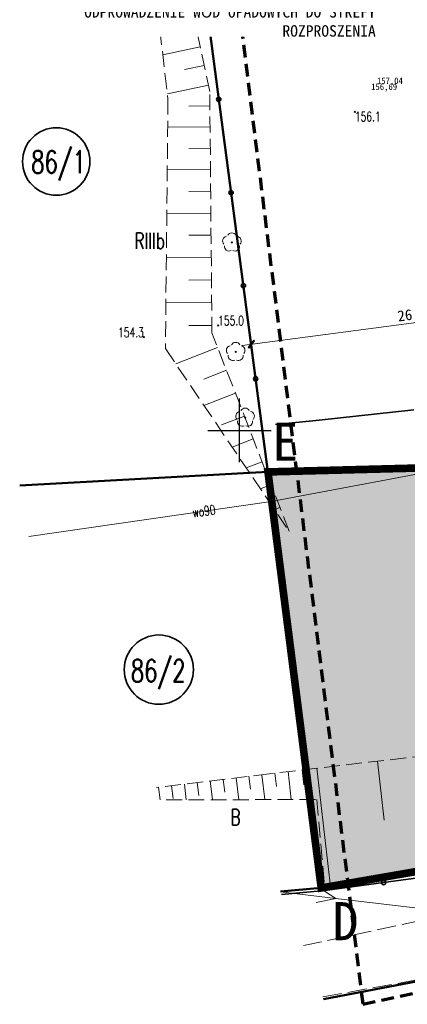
# Model space of a CAD drawing. Header units: feet. Extents: x 7493042 to 7493387, y 5986509 to 5986725.
# Tile 3 of 73: x 7493133 to 7493163, y 5986555 to 5986632. Entities that reach past the tile are written whole.
import ezdxf
from ezdxf import colors
from ezdxf.entities.mleader import LeaderData, LeaderLine
from ezdxf.enums import TextEntityAlignment as Align
from ezdxf.math import Vec2, Vec3

# ---------------------------------------------------------------- set-up
doc = ezdxf.new("R2010")
doc.units = ezdxf.units.FT
doc.header["$MEASUREMENT"] = 0
for name, pattern in [('1', [0]), ('1_1', [0]), ('1_OTKJ', [2, 1.5, -0.5]), ('1_OTRK', [1.75, 1.25, -0.5]), ('1_OTRKG', [1.75, 1.25, -0.5]), ('2', [1.5, 1, -0.5]), ('3_SUEP_A', [0]), ('3_SUWP', [0]), ('4', [2.5, 1.5, -1]), ('GDE', [0]), ('GUK', [2, 1.5, -0.5]), ('HIDDEN2', [4.7625, 3.175, -1.5875])]:
    doc.linetypes.add(name, pattern=pattern)
doc.layers.get('0').update_dxf_attribs({"color": 250, "linetype": 'CONTINUOUS', "lineweight": 100})
doc.layers.get('Defpoints').update_dxf_attribs({"linetype": 'CONTINUOUS'})
doc.layers.add('_k_niewidoczna', color=72, linetype='CONTINUOUS', lineweight=9, plot=False)
for name, color, linetype, lineweight in [('_k_opis', 1, 'CONTINUOUS', 13), ('_k_widok', 7, 'CONTINUOUS', 18), ('_k_wymiar', 7, 'CONTINUOUS', 13), ('_k_zarys', 7, 'HIDDEN2', 20), ('_k_ściany', 7, 'CONTINUOUS', 35), ('DZIALKI_L_0', 2, '1', 35), ('DZIALKI_L_1', 2, '1', 50), ('EDZPD_L_0', 7, '1', 18), ('EDZTD_T_0', 7, 'CONTINUOUS', 25), ('EKLPK_L_0', 3, '4', 18), ('EKLTK_T_0', 3, 'CONTINUOUS', 25), ('OTK_L_0', 7, '1_OTKJ', 18), ('OTO_L_0', 7, 'CONTINUOUS', 35), ('OTR_L_1', 7, '1_OTRK', 18), ('OTR_T_1', 7, 'CONTINUOUS', 18), ('OTZ_T_0', 250, 'CONTINUOUS', 18), ('SIATKA_L_0', 7, '1', 25), ('SUEP_L_0', 1, '3_SUEP_A', 18), ('SUWP_E_T_0', 5, 'CONTINUOUS', 0), ('SUWP_L_0', 5, '3_SUWP', 18), ('WYMIAR-ARCH', 7, 'CONTINUOUS', 9)]:
    doc.layers.add(name, color=color, linetype=linetype, lineweight=lineweight)
doc.layers.add('ZASIEG_L_0', color=7, linetype='2', lineweight=70, true_color=0x2cd341)
doc.styles.add('GENERATED_STYLE_1', font='MS Gothic.ttf')
doc.styles.get("Standard").update_dxf_attribs({"font": 'Simplex.SHX', "width": 0.75})
doc.dimstyles.new('zag 500', dxfattribs={"dimtxt": 0.85, "dimasz": 0.09, "dimexe": 1.25, "dimexo": 0.625, "dimgap": 0.1, "dimtad": 1, "dimtxsty": 'GENERATED_STYLE_1', "dimblk": 'W', "dimcen": 2.5, "dimse1": 1, "dimse2": 1, "dimclrd": 7, "dimclrt": 256, "dimadec": 0, "dimazin": 0, "dimtfac": 1, "dimtmove": 0, "dimatfit": 0, "dimfxl": 1.25, "dimlwd": 5, "dimarcsym": 0})

# ---------------------------------------------------------------- blocks, each defined once
blk = doc.blocks.new('2_OTRN')
at = {"linetype": 'Continuous'}
blk.add_circle((0, 0), 0.045, dxfattribs=at)
blk = doc.blocks.new('2_OTZL')
at = {"linetype": 'Continuous'}
blk.add_circle((0, 0), 0.045, dxfattribs=at)
for centre, start, end in [((-0.357, 0.116), 102.14447, 221.86002), ((0, 0.375), 30.14012, 149.85988), ((0.357, 0.116), 318.13998, 77.85553), ((-0.22, -0.303), 174.14818, 293.85423), ((0.22, -0.303), 246.14577, 5.85182)]:
    blk.add_arc(centre, 0.375, start, end, dxfattribs=at)
blk = doc.blocks.new('W')
at = {"layer": 'WYMIAR-ARCH'}
h = blk.add_hatch(color=256, dxfattribs=at)
h.paths.add_polyline_path([(0, 0.76), (0, 0), (0.65, 0), (2.98, 2.33), (2.27, 3.04)])
h.paths.add_polyline_path([(-0.56, 0.21), (-0.76, 0), (0, 0), (0, 0.76)])
h.paths.add_polyline_path([(0, -0.65), (0.15, -0.5), (0.65, 0), (0, 0)])
h.paths.add_polyline_path([(0, 0), (-0.76, 0), (-3.39, -2.62), (-2.68, -3.33), (0, -0.65)])
blk.add_hatch(color=256, dxfattribs=at).paths.add_polyline_path([(-0.76, 0), (-3.39, -2.62), (-2.68, -3.33), (0, -0.65), (0, 0)])
for p, q in [((-8, 0), (8, 0)), ((-0.56, 0.21), (-3.39, -2.62)), ((-0.56, 0.21), (2.27, 3.04)), ((0, -7), (0, 7)), ((0.15, -0.5), (2.98, 2.33)), ((2.27, 3.04), (2.98, 2.33)), ((-3.39, -2.62), (-2.68, -3.33)), ((0.15, -0.5), (-2.68, -3.33))]:
    blk.add_line(p, q, dxfattribs=at)
blk = doc.blocks.new('*D552')
at = {"layer": '_k_wymiar', "color": 7, "lineweight": 5, "transparency": 16777216}
blk.add_line((14.355, -17.478), (-11.672, -19.938), dxfattribs=at)
at = {"layer": 'Defpoints', "color": 0, "transparency": 16777216}
for p in [(14.444, -17.469), (-11.762, -19.946), (-11.762, -19.946)]:
    blk.add_point(p, dxfattribs=at)
at = {"layer": '_k_wymiar', "color": 7, "lineweight": 5, "transparency": 16777216, "xscale": 0.09, "yscale": 0.09, "zscale": 0.09}
for p, rotation in [((14.444, -17.469), 5.399618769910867), ((-11.762, -19.946), 185.3996187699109)]:
    blk.add_blockref('W', p, dxfattribs=dict(at, rotation=rotation))
at = {"layer": '_k_wymiar', "transparency": 16777216, "insert": (1.287, -18.132), "char_height": 0.85, "attachment_point": 5, "rotation": 5.39962, "style": 'GENERATED_STYLE_1'}
blk.add_mtext('26,32', dxfattribs=at)
blk = doc.blocks.new('dz_89')
at = {"layer": '_k_widok', "true_color": 0x727430, "transparency": 33554483}
h = blk.add_hatch(color=67, dxfattribs=at)
h.dxf.hatch_style = 1
edge = h.paths.add_edge_path()
edge.add_line((12.709, 26.381), (7.709, 26.381))
edge.add_line((7.709, 26.381), (7.709, 37.781))
edge.add_line((7.709, 37.781), (6.37, 37.781))
edge.add_line((6.37, 37.781), (5.616, 14.495))
edge.add_line((5.616, 14.495), (18.804, 14.912))
edge.add_line((18.804, 14.912), (15.543, 18.687))
edge.add_arc((24.359, 26.303), 11.65, 180.00065, 220.82016, ccw=False)
edge.add_line((12.709, 26.303), (12.709, 26.381))
h.paths.add_polyline_path([(40.369, 42.128), (6.46, 40.548), (6.37, 37.781), (20.179, 37.781), (20.179, 39.051), (40.389, 39.051)])
h.paths.add_polyline_path([(40.389, 27.151), (32.289, 27.151), (32.289, 24.751), (31.129, 24.751), (31.129, 22.415), (31.249, 22.415), (31.249, 18.795), (31.129, 18.795), (31.129, 17.375), (37.401, 17.375)], flags=16)
edge = h.paths.add_edge_path()
edge.add_line((28.969, 24.751), (18.202, 24.751))
edge.add_arc((24.359, 26.303), 6.35, 194.14724, 220.82032)
edge.add_line((19.554, 22.152), (19.677, 22.009))
edge.add_line((19.677, 22.009), (22.761, 18.727))
edge.add_arc((26.929, 24.475), 7.1, 234.05493, 270)
edge.add_line((26.929, 17.375), (28.969, 17.375))
edge.add_line((28.969, 17.375), (28.969, 18.795))
edge.add_line((28.969, 18.795), (28.849, 18.795))
edge.add_line((28.849, 18.795), (28.849, 22.415))
edge.add_line((28.849, 22.415), (28.969, 22.415))
edge.add_line((28.969, 22.415), (28.969, 24.751))
edge = h.paths.add_edge_path()
edge.add_arc((13.998, 10.761), 6.35, 359.92597, 400.81974)
edge.add_line((18.804, 14.912), (5.61, 14.495))
edge.add_line((5.61, 14.495), (5.006, -5.566))
edge.add_line((5.006, -5.566), (4.942, -30.191))
edge.add_line((4.942, -30.191), (-10.953, -30.011))
edge.add_line((-10.953, -30.011), (-7.98, -62.864))
edge.add_line((-7.98, -62.864), (26.627, -58.205))
edge.add_line((26.627, -58.205), (32.591, -54.964))
edge.add_line((32.591, -54.964), (40.396, -43.595))
edge.add_line((40.396, -43.595), (36.092, -43.967))
edge.add_line((36.092, -43.967), (27.134, -44.825))
edge.add_line((27.134, -44.825), (21.407, -45.456))
edge.add_line((21.407, -45.456), (21.762, -48.257))
edge.add_line((21.762, -48.257), (13.384, -49.23))
edge.add_line((13.384, -49.23), (13.211, -47.695))
edge.add_line((13.211, -47.695), (7.145, -48.465))
edge.add_line((7.145, -48.465), (4.159, -45.613))
edge.add_line((4.159, -45.613), (3.796, -42.437))
edge.add_line((3.796, -42.437), (5.607, -40.023))
edge.add_line((5.607, -40.023), (4.509, -31.21))
edge.add_line((4.509, -31.21), (7.406, -30.84))
edge.add_line((7.406, -30.84), (7.354, -25.591))
edge.add_line((7.354, -25.591), (13.524, -24.896))
edge.add_line((13.524, -24.896), (20.147, -24.109))
edge.add_line((20.147, -24.109), (20.309, -19.732))
edge.add_line((20.309, -19.732), (20.348, 10.753))
edge = h.paths.add_edge_path(flags=16)
edge.add_line((13.019, -13.439), (8.44, -13.339))
edge.add_line((8.44, -13.339), (8.266, -8.384))
edge.add_line((8.266, -8.384), (6.892, -8.398))
edge.add_line((6.892, -8.398), (6.955, 13.775))
edge.add_line((6.955, 13.775), (18.002, 13.775))
edge.add_line((18.002, 13.775), (17.98, -3.657))
edge.add_line((17.98, -3.657), (18.836, -3.658))
edge.add_line((18.836, -3.658), (18.835, -5.039))
edge.add_line((18.835, -5.039), (17.978, -5.038))
edge.add_line((17.978, -5.038), (17.974, -8.28))
edge.add_line((17.974, -8.28), (19.777, -8.507))
edge.add_line((19.777, -8.507), (19.728, -11.447))
edge.add_line((19.728, -11.447), (18.066, -11.465))
edge.add_line((18.066, -11.465), (18.025, -13.375))
edge.add_line((18.025, -13.375), (18.318, -13.481))
edge.add_line((18.318, -13.481), (18.314, -14.581))
edge.add_line((18.314, -14.581), (20.316, -14.583))
edge.add_line((20.316, -14.583), (20.313, -16.583))
edge.add_line((20.313, -16.583), (18.311, -16.581))
edge.add_line((18.311, -16.581), (18.302, -17.48))
edge.add_line((18.302, -17.48), (14.302, -17.464))
edge.add_line((14.302, -17.464), (14.318, -13.464))
edge.add_line((14.318, -13.464), (13.019, -13.439))
edge = h.paths.add_edge_path()
edge.add_line((70.705, -22.957), (71.447, -22.857))
edge.add_line((71.447, -22.857), (69.849, 11.458))
edge.add_line((69.849, 11.458), (26.862, 9.456))
edge.add_arc((32.742, 5.475), 7.1, 145.8996, 179.92597)
edge.add_line((25.642, 5.484), (25.628, -5.239))
edge.add_line((25.628, -5.239), (25.607, -21.17))
edge.add_line((25.607, -21.17), (27.3, -23.259))
edge.add_line((27.3, -23.259), (27.123, -23.279))
edge.add_line((27.123, -23.279), (27.717, -26.056))
edge.add_line((27.717, -26.056), (29.537, -27.826))
edge.add_line((29.537, -27.826), (29.603, -27.828))
edge.add_line((29.603, -27.828), (36.526, -27.133))
edge.add_line((36.526, -27.133), (36.263, -25.09))
edge.add_line((36.263, -25.09), (36.078, -24.663))
edge.add_line((36.078, -24.663), (35.156, -23.368))
edge.add_line((35.156, -23.368), (35.004, -22.591))
edge.add_line((35.004, -22.591), (39.106, -22.112))
edge.add_line((39.106, -22.112), (39.204, -22.948))
edge.add_line((39.204, -22.948), (38.265, -25.074))
edge.add_line((38.265, -25.074), (38.502, -26.896))
edge.add_line((38.502, -26.896), (39.514, -26.795))
edge.add_line((39.514, -26.795), (41.058, -26.64))
edge.add_line((41.058, -26.64), (43.632, -26.383))
edge.add_line((43.632, -26.383), (44.919, -26.255))
edge.add_line((44.919, -26.255), (47.492, -25.997))
edge.add_line((47.492, -25.997), (49.958, -25.731))
edge.add_line((49.958, -25.731), (52.312, -25.456))
edge.add_line((52.312, -25.456), (58.197, -24.769))
edge.add_line((58.197, -24.769), (59.374, -24.632))
edge.add_line((59.374, -24.632), (60.551, -24.494))
edge.add_line((60.551, -24.494), (60.21, -21.286))
edge.add_line((60.21, -21.286), (62.11, -21.056))
edge.add_line((62.11, -21.056), (62.426, -24.13))
edge.add_line((62.426, -24.13), (64.212, -25.367))
edge.add_line((64.212, -25.367), (70.909, -24.475))
edge.add_line((70.909, -24.475), (70.705, -22.957))
h.paths.add_polyline_path([(43.909, 33.171), (43.409, 33.171)], flags=17)
h.paths.add_polyline_path([(51.809, 33.171), (52.309, 33.171), (52.258, 33.171)], flags=17)
h.paths.add_polyline_path([(51.609, 31.971), (51.109, 31.971)], flags=17)
h.paths.add_polyline_path([(50.409, 31.971), (50.909, 31.971)], flags=17)
h.paths.add_polyline_path([(49.709, 31.971), (50.209, 31.971)], flags=17)
h.paths.add_polyline_path([(49.509, 33.171), (49.009, 34.888)], flags=17)
h.paths.add_polyline_path([(48.309, 31.971), (48.809, 31.971)], flags=17)
h.paths.add_polyline_path([(48.109, 31.971), (47.609, 31.971)], flags=17)
h.paths.add_polyline_path([(47.409, 31.971), (46.909, 31.971)], flags=17)
h.paths.add_polyline_path([(46.209, 33.171), (46.709, 33.171)], flags=17)
h.paths.add_polyline_path([(46.009, 31.971), (45.509, 31.971)], flags=17)
h.paths.add_polyline_path([(45.309, 31.971), (44.809, 31.971)], flags=17)
h.paths.add_polyline_path([(44.609, 31.971), (44.109, 31.971)], flags=17)
h.paths.add_polyline_path([(53.102, 26.899), (52.684, 34.888), (62.67, 35.411), (63.088, 27.421)], flags=16)
edge = h.paths.add_edge_path()
edge.add_line((42.969, 26.899), (42.969, 27.831))
edge.add_line((42.969, 27.831), (40.389, 27.831))
edge.add_line((40.389, 27.831), (40.389, 27.171))
edge.add_line((40.389, 27.171), (37.401, 17.375))
edge.add_line((37.401, 17.375), (37.401, 12.575))
edge.add_line((37.401, 12.575), (32.742, 12.575))
edge.add_arc((32.742, 5.475), 7.1, 90, 145.8996)
edge.add_line((26.862, 9.456), (69.849, 11.458))
edge.add_line((69.849, 11.458), (68.36, 43.432))
edge.add_line((68.36, 43.432), (40.369, 42.128))
edge.add_line((40.369, 42.128), (40.389, 39.051))
edge.add_line((40.389, 39.051), (40.389, 36.791))
edge.add_line((40.389, 36.791), (42.989, 36.791))
edge.add_line((42.989, 36.791), (42.989, 34.888))
edge.add_line((42.989, 34.888), (52.684, 34.888))
edge.add_line((52.684, 34.888), (53.102, 26.899))
edge.add_line((53.102, 26.899), (42.969, 26.899))
at = {"layer": '_k_zarys', "color": 1, "ltscale": 0.7, "const_width": 0.6}
blk.add_lwpolyline([(6.603, 40.543), (6.603, 40.543), (68.502, 43.426), (72.464, -41.627), (50.081, -44.586), (41.261, -42.547), (32.734, -54.97), (26.769, -58.21), (-7.837, -62.869), (-10.81, -30.016), (5.084, -30.196), (5.148, -5.572), (5.752, 14.49), (6.603, 40.543), (6.603, 40.543)], dxfattribs=at)
at = {"layer": '_k_opis', "color": 1, "char_height": 3, "attachment_point": 1, "rotation": 357.87314, "style": 'GENERATED_STYLE_1'}
for s, insert in [('{\\fMS Gothic|b1|i0|c238|p49;E}', (-10.323, -26.151)), ('{\\fMS Gothic|b1|i0|c238|p49;D}', (-6.992, -64.011))]:
    blk.add_mtext_dynamic_manual_height_columns(s, width=3.91767, gutter_width=12.5, heights=[0], dxfattribs=dict(at, insert=insert))
at = {"layer": '_k_wymiar'}
dim = blk.add_aligned_dim(p1=(14.444, -17.469), p2=(-11.762, -19.946), distance=0, dimstyle='zag 500', dxfattribs=at)
dim.commit()
dim.dimension.update_dxf_attribs({"geometry": '*D552', "text_midpoint": (1.287, -18.132)})
at = {"layer": '_k_widok'}
ml = blk.add_multileader_mtext('Standard', dxfattribs=at)
ml.set_content('{\\fMS Gothic|b0|i0|c128|p49;LOKALNE OBNI}Ż{\\fMS Gothic|b0|i0|c128|p49;ENIA KRAW}ĘŻ{\\fMS Gothic|b0|i0|c128|p49;NIKÓW L=1,50M - POWIERZCHNIOWE ODPROWADZENIE WÓD OPADOWYCH DO STREFY ROZPROSZENIA}', color=256, style='GENERATED_STYLE_1')
ml.set_leader_properties()
ml.build(insert=Vec2(0, 0))
ml.multileader.update_dxf_attribs({"text_right_attachment_type": 6, "dogleg_length": 0.36, "arrow_head_size": 1})
ctx = ml.context
ctx.base_point, ctx.char_height, ctx.arrow_head_size, ctx.landing_gap_size, ctx.plane_origin, ctx.plane_x_axis, ctx.plane_y_axis = Vec3(-23.664, 9.667), 0.9, 1, 0.09, Vec3(6.731, 9.778), Vec3(0.999311, -0.037112), Vec3(0.037112, 0.999311)
ctx.right_attachment, ctx.text_align_type = 6, 2
notes = []
notes.append((ctx, [(0, (1, 1, 0), (-0.453, 8.177), (-0.999311, 0.037112), 0.36, [(1, [(9.359, 26.531), (25.57, 3.932)], 0, [])])]))
ctx.mtext.insert, ctx.mtext.text_direction, ctx.mtext.rotation, ctx.mtext.width, ctx.mtext.alignment, ctx.mtext.flow_direction = Vec3(-0.863, 9.273), Vec3(0.999311, -0.037112), 6.246065, 23.05638, 3, 5
ctx.mtext.has_bg_fill, ctx.mtext.bg_color, ctx.mtext.bg_scale_factor, ctx.mtext.bg_transparency, ctx.mtext.use_window_bg_color = 1, -1073741824, 1, 0, 1
for ctx, leaders in notes:
    for number, flags, end, landing, length, lines in leaders:
        leader = LeaderData()
        leader.index, (leader.has_last_leader_line, leader.has_dogleg_vector, leader.attachment_direction) = number, flags
        leader.last_leader_point, leader.dogleg_vector, leader.dogleg_length = Vec3(end), Vec3(landing), length
        for number, points, colour, breaks in lines:
            line = LeaderLine()
            line.index, line.vertices, line.color, line.breaks = number, Vec3.list(points), colors.encode_raw_color(colour), breaks
            leader.lines.append(line)
        ctx.leaders.append(leader)

msp = doc.modelspace()

# ---------------------------------------------------------------- linework, layer by layer
at = {"layer": 'DZIALKI_L_0', "linetype": '1'}
for centre, radius in [((7493135.577, 5986621.143), 2.65), ((7493143.651, 5986581.182), 2.724)]:
    msp.add_circle(centre, radius, dxfattribs=at)
at = {"layer": 'DZIALKI_L_1', "linetype": '1'}
for p, q in [((7493146.42, 5986640.78), (7493152.24, 5986596.73)), ((7493152.24, 5986596.73), (7493132.7, 5986595.665)), ((7493152.24, 5986596.73), (7493156.43, 5986564.01)), ((7493156.43, 5986564.01), (7493190.84, 5986569.95)), ((7493156.43, 5986564.01), (7493153.214, 5986563.738)), ((7493185.98, 5986560.9), (7493156.603, 5986555.266))]:
    msp.add_line(p, q, dxfattribs=at)
at = {"layer": 'EDZPD_L_0', "linetype": 'GDE', "lineweight": 18}
for p, q in [((7493146.42, 5986640.78), (7493152.24, 5986596.73)), ((7493152.24, 5986596.73), (7493132.7, 5986595.665)), ((7493152.24, 5986596.73), (7493156.43, 5986564.01)), ((7493156.43, 5986564.01), (7493190.84, 5986569.95)), ((7493153.214, 5986563.738), (7493156.43, 5986564.01)), ((7493156.603, 5986555.266), (7493185.98, 5986560.9))]:
    msp.add_line(p, q, dxfattribs=at)
at = {"layer": 'EKLPK_L_0', "linetype": 'GUK', "lineweight": 18}
msp.add_line((7493152.24, 5986596.73), (7493168.13, 5986597.14), dxfattribs=at)
at = {"layer": 'OTK_L_0', "linetype": '1_OTKJ'}
for p, q in [((7493168.18, 5986562.27), (7493155.037, 5986559.487)), ((7493156.549, 5986555.445), (7493169.08, 5986557.7))]:
    msp.add_line(p, q, dxfattribs=at)
at = {"layer": 'OTO_L_0'}
for p, q in [((7493147.402, 5986633.345), (7493148.37, 5986626.022)), ((7493148.37, 5986626.022), (7493149.337, 5986618.699)), ((7493149.337, 5986618.699), (7493150.305, 5986611.376)), ((7493150.305, 5986611.376), (7493151.272, 5986604.053)), ((7493151.272, 5986604.053), (7493152.24, 5986596.73)), ((7493156.27, 5986600.81), (7493163.727, 5986601.61)), ((7493152.83, 5986600.45), (7493156.27, 5986600.81)), ((7493152.24, 5986596.73), (7493153.193, 5986589.291)), ((7493153.193, 5986589.291), (7493154.002, 5986582.971)), ((7493154.002, 5986582.971), (7493154.811, 5986576.65)), ((7493154.811, 5986576.65), (7493155.621, 5986570.33)), ((7493155.621, 5986570.33), (7493156.43, 5986564.01)), ((7493161.344, 5986564.434), (7493156.72, 5986563.81)), ((7493165.967, 5986565.057), (7493161.344, 5986564.434)), ((7493156.72, 5986563.81), (7493153.317, 5986563.497)), ((7493156.45, 5986563.78), (7493156.43, 5986564.01))]:
    msp.add_line(p, q, dxfattribs=at)
for centre in [(7493148.37, 5986626.022), (7493149.337, 5986618.699), (7493150.305, 5986611.376), (7493151.272, 5986604.053), (7493153.193, 5986589.291), (7493154.002, 5986582.971), (7493154.811, 5986576.65), (7493155.621, 5986570.33), (7493161.344, 5986564.434)]:
    msp.add_circle(centre, 0.17, dxfattribs=at)
at = {"layer": 'OTR_L_1', "linetype": '1_OTRKG'}
for p, q in [((7493147.66, 5986626.64), (7493141.16, 5986657.2)), ((7493147.83, 5986607.67), (7493147.66, 5986626.64)), ((7493153.91, 5986592.06), (7493147.83, 5986607.67)), ((7493189.18, 5986577.28), (7493152.34, 5986572.99)), ((7493152.34, 5986572.99), (7493143.469, 5986571.91))]:
    msp.add_line(p, q, dxfattribs=at)
at = {"layer": 'OTR_L_1', "linetype": '1_OTRK'}
for p, q in [((7493142.08, 5986645.46), (7493144.37, 5986626.09)), ((7493144.37, 5986626.09), (7493144.17, 5986606.43)), ((7493144.17, 5986606.43), (7493153.91, 5986592.06)), ((7493144.231, 5986570.948), (7493156.09, 5986570.96)), ((7493156.09, 5986570.96), (7493156.72, 5986563.81)), ((7493156.72, 5986563.81), (7493173.02, 5986566.65))]:
    msp.add_line(p, q, dxfattribs=at)
at = {"layer": 'OTR_L_1', "linetype": '1_1'}
for p, q in [((7493146.61, 5986631.577), (7493145.201, 5986631.277)), ((7493146.91, 5986630.168), (7493143.962, 5986629.541)), ((7493147.223, 5986628.694), (7493145.681, 5986628.367)), ((7493147.551, 5986627.153), (7493144.325, 5986626.467)), ((7493147.67, 5986625.515), (7493146.017, 5986625.501)), ((7493147.685, 5986623.862), (7493144.347, 5986623.832)), ((7493147.7, 5986622.193), (7493146.015, 5986622.178)), ((7493147.715, 5986620.508), (7493144.313, 5986620.478)), ((7493147.73, 5986618.807), (7493146.013, 5986618.792)), ((7493147.746, 5986617.09), (7493144.278, 5986617.059)), ((7493147.761, 5986615.356), (7493146.011, 5986615.341)), ((7493147.777, 5986613.606), (7493144.243, 5986613.574)), ((7493147.793, 5986611.839), (7493146.009, 5986611.823)), ((7493147.809, 5986610.055), (7493144.207, 5986610.023)), ((7493147.825, 5986608.254), (7493146.006, 5986608.238)), ((7493148.278, 5986606.52), (7493144.98, 5986605.235)), ((7493148.979, 5986604.721), (7493147.18, 5986604.021)), ((7493149.679, 5986602.923), (7493147.201, 5986601.958)), ((7493150.38, 5986601.124), (7493148.581, 5986600.423)), ((7493151.08, 5986599.325), (7493149.423, 5986598.68)), ((7493151.781, 5986597.527), (7493150.534, 5986597.041)), ((7493152.481, 5986595.728), (7493151.645, 5986595.402)), ((7493153.182, 5986593.93), (7493152.755, 5986593.763)), ((7493153.882, 5986592.131), (7493153.866, 5986592.125)), ((7493160.855, 5986573.982), (7493161.395, 5986569.35)), ((7493151.762, 5986572.92), (7493152.001, 5986570.956)), ((7493152.779, 5986573.041), (7493152.9, 5986571.999)), ((7493153.821, 5986573.162), (7493154.077, 5986570.958)), ((7493154.923, 5986573.291), (7493155.059, 5986572.125)), ((7493156.089, 5986573.427), (7493157.199, 5986563.893)), ((7493145.664, 5986572.177), (7493145.813, 5986570.95)), ((7493146.68, 5986572.301), (7493146.804, 5986571.285)), ((7493147.697, 5986572.425), (7493147.876, 5986570.952)), ((7493148.713, 5986572.548), (7493148.837, 5986571.532)), ((7493149.729, 5986572.672), (7493149.938, 5986570.954)), ((7493150.746, 5986572.796), (7493150.869, 5986571.78)), ((7493143.631, 5986571.93), (7493143.751, 5986570.948)), ((7493144.647, 5986572.054), (7493144.771, 5986571.037))]:
    msp.add_line(p, q, dxfattribs=at)
at = {"layer": 'SIATKA_L_0', "linetype": '1'}
for p, q in [((7493150, 5986597.5), (7493150, 5986602.5)), ((7493147.5, 5986600), (7493152.5, 5986600))]:
    msp.add_line(p, q, dxfattribs=at)
at = {"layer": 'SUEP_L_0', "linetype": '3_SUEP_A'}
for p, q in [((7493153.228, 5986563.706), (7493157.575, 5986563.187)), ((7493156.175, 5986564.109), (7493157.575, 5986563.187)), ((7493157.575, 5986563.187), (7493156.027, 5986562.868)), ((7493157.575, 5986563.187), (7493169.741, 5986561.735))]:
    msp.add_line(p, q, dxfattribs=at)
at = {"layer": 'SUWP_L_0', "linetype": '3_SUWP'}
for p, q in [((7493152.5, 5986594.41), (7493163.8, 5986596.54)), ((7493133.418, 5986591.662), (7493152.5, 5986594.41))]:
    msp.add_line(p, q, dxfattribs=at)
at = {"layer": 'ZASIEG_L_0', "linetype": '2'}
for p, q in [((7493148.649, 5986643.703), (7493159.707, 5986554.861)), ((7493159.707, 5986554.861), (7493189.85, 5986561.385))]:
    msp.add_line(p, q, dxfattribs=at)

# ---------------------------------------------------------------- block references
at = {"layer": 'OTR_T_1'}
for p in [(7493159.08, 5986625.05), (7493148.32, 5986608.25), (7493142.47, 5986607.33)]:
    msp.add_blockref('2_OTRN', p, dxfattribs=at)
at = {"layer": 'OTZ_T_0'}
for p in [(7493149.4, 5986614.78), (7493149.7, 5986606.17), (7493150.44, 5986601)]:
    msp.add_blockref('2_OTZL', p, dxfattribs=at)

# ---------------------------------------------------------------- texts
at = {"layer": '_k_niewidoczna', "char_height": 0.5, "width": 39.26184, "attachment_point": 2, "style": 'GENERATED_STYLE_1'}
for s, insert in [('{\\fMS Gothic|b0|i0|c128|p49;\\P156,}69', (7493161.383, 5986628.105)), ('{\\fMS Gothic|b0|i0|c128|p49;\\P156,}69', (7493161.383, 5986628.105)), ('{\\fMS Gothic|b0|i0|c128|p49;\\P156,}69', (7493161.383, 5986628.105)), ('{\\fMS Gothic|b0|i0|c128|p49;\\P15}7,04', (7493161.835, 5986628.577))]:
    msp.add_mtext(s, dxfattribs=dict(at, insert=insert))
at = {"layer": 'EDZTD_T_0', "width": 0.7}
for s, p in [('86/1', (7493133.609, 5986621.983)), ('86/2', (7493141.457, 5986581.966))]:
    msp.add_text(s, height=1.75, dxfattribs=at).set_placement(p, align=Align.TOP_LEFT)
at = {"layer": 'EKLTK_T_0', "width": 0.7}
for s, p in [('RIIIb', (7493141.732, 5986615.537)), ('B', (7493149.288, 5986570.201))]:
    msp.add_text(s, height=1.25, dxfattribs=at).set_placement(p, align=Align.TOP_LEFT)
at = {"layer": 'OTR_T_1', "lineweight": 9, "width": 0.7}
msp.add_text('156.1', height=0.75, dxfattribs=at).set_placement((7493159.08, 5986625.05), align=Align.TOP_LEFT)
msp.add_text('155.0', height=0.75, dxfattribs=at).set_placement((7493148.32, 5986608.25))
msp.add_text('154.3', height=0.75, dxfattribs=at).set_placement((7493142.47, 5986607.33), align=Align.RIGHT)
at = {"layer": 'SUWP_E_T_0', "lineweight": 9, "width": 0.7}
msp.add_text('wo90', height=0.75, rotation=7.78356, dxfattribs=at).set_placement((7493147.2, 5986593.65), align=Align.MIDDLE)

# ---------------------------------------------------------------- next in the draw order: block references
at = {"layer": '_k_ściany', "rotation": 2.126854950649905}
msp.add_blockref('dz_89', (7493161.929, 5986627.127), dxfattribs=at)

doc.saveas('drawing.dxf')
